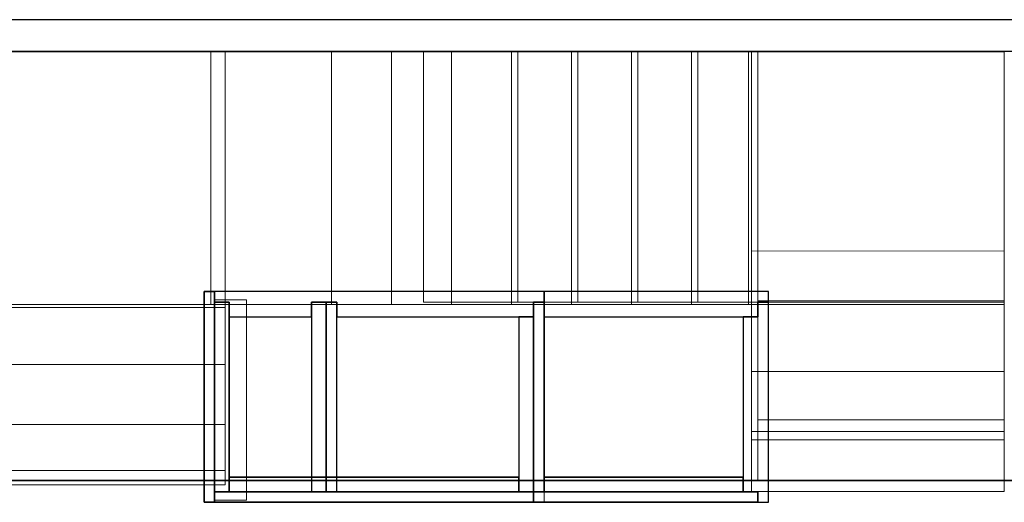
# Model space of a CAD drawing. Header units: metres. Extents: x 391.1 to 427.5, y 12.5 to 28.4.
# Tile 188 of 209: x 411.1 to 415.8, y 25.9 to 28.2. Entities that reach past the tile are written whole.
import ezdxf

# ---------------------------------------------------------------- set-up
doc = ezdxf.new("R2010")
doc.units = ezdxf.units.M
doc.layers.add('01_SUELOS', color=7, linetype='Continuous', lineweight=25, true_color=0x007f00)
for name, color, linetype, lineweight in [('A-DETL-____-MBND', 7, 'Continuous', 18), ('A-WALL-____-MCUT', 7, 'Continuous', 25), ('A-WALL-____-OTLN', 7, 'Continuous', 25), ('S-STRS-____-MCUT', 7, 'Continuous', 18), ('S-STRS-____-OTLN', 7, 'Continuous', 18)]:
    doc.layers.add(name, color=color, linetype=linetype, lineweight=lineweight)

# ---------------------------------------------------------------- blocks, each defined once
blk = doc.blocks.new('Family - Peldaño final-151989-03_CLI_AIGUA_P0A')
at = {"layer": 'S-STRS-____-MCUT', "color": 253, "true_color": 0xaaaaaa}
for p, q in [((2.6399, 2.3305), (2.1917, 2.3305)), ((2.1917, 2.3305), (2.1917, 1.14)), ((2.6399, 1.14), (2.6399, 2.3305)), ((2.1917, 1.14), (2.6399, 1.14))]:
    blk.add_line(p, q, dxfattribs=at)
at = {"layer": 'S-STRS-____-OTLN', "color": 253, "true_color": 0xaaaaaa}
for p, q in [((3.7799, 2.3305), (2.1917, 2.3305)), ((2.6399, 2.3305), (2.9249, 2.3305)), ((2.6399, 1.14), (2.6399, 2.3305)), ((2.9249, 2.3305), (2.6399, 2.3305)), ((2.6399, 2.3305), (2.9249, 2.3305)), ((2.6399, 2.3305), (2.6399, 1.14)), ((2.6399, 1.14), (2.6399, 2.3305)), ((3.2099, 2.3305), (2.9249, 2.3305)), ((2.9249, 2.3305), (3.2099, 2.3305)), ((2.9249, 2.3305), (2.9249, 1.14)), ((2.9249, 1.14), (2.9249, 2.3305)), ((2.9249, 2.3305), (3.2099, 2.3305)), ((2.9249, 1.14), (2.9249, 2.3305)), ((2.9249, 1.14), (2.9249, 2.3305)), ((2.9249, 1.14), (2.9249, 2.3305)), ((2.9249, 2.3305), (2.9249, 1.14)), ((3.2099, 1.14), (3.2099, 2.3305)), ((3.2099, 2.3305), (3.2099, 1.14)), ((3.2099, 2.3305), (3.4949, 2.3305)), ((3.2099, 1.14), (3.2099, 2.3305)), ((3.2099, 1.14), (3.2099, 2.3305)), ((3.4949, 2.3305), (3.2099, 2.3305)), ((3.2099, 2.3305), (3.4949, 2.3305)), ((3.2099, 2.3305), (3.2099, 1.14)), ((3.2099, 1.14), (3.2099, 2.3305)), ((3.4949, 2.3305), (3.7799, 2.3305)), ((3.4949, 1.14), (3.4949, 2.3305)), ((3.4949, 1.14), (3.4949, 2.3305)), ((3.4949, 1.14), (3.4949, 2.3305)), ((3.4949, 2.3305), (3.4949, 1.14)), ((3.7799, 2.3305), (3.4949, 2.3305)), ((3.4949, 2.3305), (3.7799, 2.3305)), ((3.4949, 2.3305), (3.4949, 1.14)), ((3.4949, 1.14), (3.4949, 2.3305)), ((3.7799, 2.3305), (3.7799, 1.14)), ((3.7799, 1.14), (3.7799, 2.3305)), ((4.9499, 2.3305), (3.7799, 2.3305)), ((3.7799, 2.3305), (4.9499, 2.3305)), ((3.7799, 2.3305), (3.7799, 1.14)), ((3.7799, 1.14), (3.7799, 2.3305)), ((3.7799, 1.14), (3.7799, 2.3305)), ((3.7799, 2.3305), (3.7799, 1.14)), ((4.9499, 2.3305), (3.7799, 2.3305)), ((3.7799, 2.3305), (4.9499, 2.3305)), ((3.7799, 2.3305), (3.7799, 1.14)), ((3.7799, 1.14), (3.7799, 2.3305)), ((4.9499, 1.14), (4.9499, 2.3305)), ((4.9499, 2.3305), (4.9499, 1.14)), ((4.9499, 1.14), (4.9499, 2.3305)), ((4.9499, 2.3305), (4.9499, 1.14)), ((2.1917, 1.14), (3.7799, 1.14)), ((2.9249, 1.14), (2.6399, 1.14)), ((2.6399, 1.14), (2.9249, 1.14)), ((2.9249, 1.14), (2.6399, 1.14)), ((2.9249, 1.14), (3.2099, 1.14)), ((3.2099, 1.14), (2.9249, 1.14)), ((3.2099, 1.14), (2.9249, 1.14)), ((3.4949, 1.14), (3.2099, 1.14)), ((3.2099, 1.14), (3.4949, 1.14)), ((3.4949, 1.14), (3.2099, 1.14)), ((3.7799, 1.14), (3.4949, 1.14)), ((3.4949, 1.14), (3.7799, 1.14)), ((3.7799, 1.14), (3.4949, 1.14)), ((3.7799, 1.14), (3.7799, 1.146)), ((3.7799, 1.146), (3.7799, 0.2958)), ((3.7799, 1.146), (4.9499, 1.146)), ((4.9499, 1.14), (3.7799, 1.14)), ((3.7799, 1.14), (4.9499, 1.14)), ((3.7799, 1.14), (3.7799, 0.5808)), ((3.7799, 0.5808), (3.7799, 1.14)), ((3.7799, 1.14), (4.9499, 1.14)), ((4.9499, 1.14), (3.7799, 1.14)), ((4.9499, 1.14), (3.7799, 1.14)), ((3.7799, 1.14), (3.7799, 0.5808)), ((3.7799, 1.14), (4.9499, 1.14)), ((3.7799, 1.14), (4.9499, 1.14)), ((4.9499, 1.14), (3.7799, 1.14)), ((4.9499, 0.2958), (4.9499, 1.146)), ((4.9499, 1.146), (4.9499, 1.14)), ((4.9499, 0.5808), (4.9499, 1.14)), ((4.9499, 1.14), (4.9499, 0.5808)), ((4.9499, 0.5808), (4.9499, 1.14)), ((3.7799, 0.5808), (4.9499, 0.5808)), ((4.9499, 0.5808), (3.7799, 0.5808)), ((4.9499, 0.5808), (3.7799, 0.5808)), ((3.7799, 0.5808), (4.9499, 0.5808)), ((3.7799, 0.5808), (3.7799, 0.2958)), ((3.7799, 0.2958), (3.7799, 0.5808)), ((3.7799, 0.5808), (4.9499, 0.5808)), ((3.7799, 0.5808), (4.9499, 0.5808)), ((3.7799, 0.2958), (3.7799, 0.5808)), ((4.9499, 0.2958), (4.9499, 0.5808)), ((4.9499, 0.5808), (4.9499, 0.2958)), ((4.9499, 0.5808), (4.9499, 0.2958)), ((3.7799, 0.2958), (4.9499, 0.2958)), ((4.9499, 0.2958), (3.7799, 0.2958)), ((4.9499, 0.2958), (3.7799, 0.2958)), ((3.7799, 0.2958), (4.9499, 0.2958))]:
    blk.add_line(p, q, dxfattribs=at)
blk = doc.blocks.new('Family - LONDR55-XX_ZZ-ARQ-CAA-M3D-Londres55-152321-03_CLI_AIGUA_P0A')
at = {"layer": '01_SUELOS', "color": 9, "true_color": 0xaad4aa}
for p, q in [((11.1623, 2.4099), (7.4708, 2.4099)), ((11.1623, 2.4099), (7.4708, 2.4099)), ((7.4708, 2.4099), (11.1623, 2.4099)), ((7.4708, 2.4099), (11.1623, 2.4099)), ((13.1175, 2.4087), (11.1623, 2.4099)), ((13.1175, 2.4087), (11.1623, 2.4099)), ((11.1623, 2.4099), (13.1175, 2.4087)), ((11.1623, 2.4099), (13.1175, 2.4087))]:
    blk.add_line(p, q, dxfattribs=at)
blk = doc.blocks.new('Family - Evans PA-152339-03_CLI_AIGUA_P0A')
at = {"layer": 'A-WALL-____-MCUT', "color": 253, "true_color": 0xaaaaaa}
for p, q in [((10.1711, 0.15), (0, 0.15)), ((0, 0), (10.1711, 0))]:
    blk.add_line(p, q, dxfattribs=at)
at = {"layer": 'A-WALL-____-OTLN', "color": 253, "true_color": 0xaaaaaa}
for p, q in [((10.1711, 0.15), (0, 0.15)), ((0, 0), (10.1711, 0))]:
    blk.add_line(p, q, dxfattribs=at)
at = {"layer": 'A-WALL-____-OTLN', "color": 253, "lineweight": 18, "true_color": 0xaaaaaa}
blk.add_line((0, 0), (10.1711, 0), dxfattribs=at)
blk = doc.blocks.new('Family - Evans PB-155317-03_CLI_AIGUA_P0A')
at = {"layer": 'A-DETL-____-MBND', "color": 253, "true_color": 0xaaaaaa}
for p, q in [((0, 0), (0, 0.9513)), ((0, 0.9513), (0.15, 0.9513)), ((0, 0.9513), (0, 0)), ((0.15, 0.9513), (0, 0.9513)), ((0.15, 0.9513), (0.15, 0)), ((0.15, 0), (0.15, 0.9513)), ((0, 0), (0.15, 0)), ((0.15, 0), (0, 0))]:
    blk.add_line(p, q, dxfattribs=at)
blk = doc.blocks.new('Family - Envans PB-155415-03_CLI_AIGUA_P0A')
at = {"layer": 'A-WALL-____-MCUT', "color": 253, "true_color": 0xaaaaaa}
for p, q in [((0.9849, 0.12), (0.05, 0.12)), ((0.05, 0.12), (0.05, 0.05)), ((0.9849, 0.05), (0.9849, 0.12)), ((1.4949, 0.12), (1.1049, 0.12)), ((1.1049, 0.12), (1.1049, 0.05)), ((1.4949, 0.05), (1.4949, 0.12)), ((0, 0.05), (0, 0)), ((0.05, 0.05), (0, 0.05)), ((1.1049, 0.05), (0.9849, 0.05)), ((1.5649, 0.05), (1.4949, 0.05)), ((1.5649, 0), (1.5649, 0.05)), ((0, 0), (1.5649, 0))]:
    blk.add_line(p, q, dxfattribs=at)
at = {"layer": 'A-WALL-____-OTLN', "color": 253, "true_color": 0xaaaaaa}
for p, q in [((0.05, 0.12), (0.05, 0.05)), ((0.9849, 0.12), (0.05, 0.12)), ((0.9849, 0.05), (0.9849, 0.12)), ((1.1049, 0.12), (1.1049, 0.05)), ((1.4949, 0.12), (1.1049, 0.12)), ((1.4949, 0.05), (1.4949, 0.12)), ((0, 0.05), (0, 0)), ((0.05, 0.05), (0, 0.05)), ((1.1049, 0.05), (0.9849, 0.05)), ((1.5649, 0.05), (1.4949, 0.05)), ((1.5649, 0), (1.5649, 0.05)), ((0, 0), (1.5649, 0))]:
    blk.add_line(p, q, dxfattribs=at)
at = {"layer": 'A-WALL-____-OTLN', "color": 253, "lineweight": 18, "true_color": 0xaaaaaa}
blk.add_line((0, 0), (1.6149, 0), dxfattribs=at)
blk = doc.blocks.new('Family - Envans PB-155440-03_CLI_AIGUA_P0A')
at = {"layer": 'A-WALL-____-MCUT', "color": 253, "true_color": 0xaaaaaa}
for p, q in [((0.83, 0.12), (0, 0.12)), ((0, 0.12), (0, 0.05)), ((0.83, 0.05), (0.83, 0.12)), ((0, 0.05), (0, 0)), ((0.9, 0.05), (0, 0.05)), ((0, 0.05), (0.83, 0.05)), ((0.9, 0), (0.9, 0.05)), ((0, 0), (0.9, 0))]:
    blk.add_line(p, q, dxfattribs=at)
at = {"layer": 'A-WALL-____-OTLN', "color": 253, "true_color": 0xaaaaaa}
for p, q in [((0.83, 0.12), (0, 0.12)), ((0, 0.12), (0, 0.05)), ((0.83, 0.05), (0.83, 0.12)), ((0, 0.05), (0, 0)), ((0, 0.05), (0.9, 0.05)), ((0, 0.05), (0.83, 0.05)), ((0.9, 0.05), (0.9, 0)), ((0.9, 0), (0, 0))]:
    blk.add_line(p, q, dxfattribs=at)
at = {"layer": 'A-WALL-____-OTLN', "color": 253, "lineweight": 18, "true_color": 0xaaaaaa}
blk.add_line((-0.05, 0), (0.9, 0), dxfattribs=at)
blk = doc.blocks.new('Family - Envans PB-155580-03_CLI_AIGUA_P0A')
at = {"layer": 'A-WALL-____-MCUT', "color": 253, "true_color": 0xaaaaaa}
for p, q in [((1.4449, 0.12), (0.07, 0.12)), ((0.07, 0.12), (0.07, 0.05)), ((1.4449, 0.05), (1.4449, 0.12)), ((0, 0.05), (0, 0)), ((1.5149, 0.05), (0, 0.05)), ((0.07, 0.05), (1.4449, 0.05)), ((1.5149, 0), (1.5149, 0.05)), ((0, 0), (1.5149, 0))]:
    blk.add_line(p, q, dxfattribs=at)
at = {"layer": 'A-WALL-____-OTLN', "color": 253, "true_color": 0xaaaaaa}
for p, q in [((0.07, 0.05), (0.07, 0.12)), ((0.07, 0.12), (1.4449, 0.12)), ((1.4449, 0.12), (1.4449, 0.05)), ((0, 0.05), (1.5149, 0.05)), ((0, 0), (0, 0.05)), ((1.4449, 0.05), (0.07, 0.05)), ((1.5149, 0.05), (1.5149, 0)), ((1.5149, 0), (0, 0))]:
    blk.add_line(p, q, dxfattribs=at)
at = {"layer": 'A-WALL-____-OTLN', "color": 253, "lineweight": 18, "true_color": 0xaaaaaa}
blk.add_line((0, 0), (1.5149, 0), dxfattribs=at)
blk = doc.blocks.new('Family - Envans PB-155603-03_CLI_AIGUA_P0A')
at = {"layer": 'A-WALL-____-MCUT', "color": 253, "true_color": 0xaaaaaa}
for p, q in [((0.95, 0.12), (0.05, 0.12)), ((0.05, 0.12), (0.05, 0.05)), ((0.95, 0.05), (0.95, 0.12)), ((0, 0.05), (0, 0)), ((1, 0.05), (0, 0.05)), ((0.05, 0.05), (0.95, 0.05)), ((1, 0), (1, 0.05)), ((0, 0), (1, 0))]:
    blk.add_line(p, q, dxfattribs=at)
at = {"layer": 'A-WALL-____-OTLN', "color": 253, "true_color": 0xaaaaaa}
for p, q in [((0.05, 0.05), (0.05, 0.12)), ((0.05, 0.12), (0.95, 0.12)), ((0.95, 0.12), (0.95, 0.05)), ((0, 0.05), (1, 0.05)), ((0, 0), (0, 0.05)), ((0.95, 0.05), (0.05, 0.05)), ((1, 0.05), (1, 0)), ((1, 0), (0, 0))]:
    blk.add_line(p, q, dxfattribs=at)
at = {"layer": 'A-WALL-____-OTLN', "color": 253, "lineweight": 18, "true_color": 0xaaaaaa}
blk.add_line((0, 0), (1, 0), dxfattribs=at)
blk = doc.blocks.new('Family - Envans PB-155632-03_CLI_AIGUA_P0A')
at = {"layer": 'A-WALL-____-MCUT', "color": 253, "true_color": 0xaaaaaa}
for p, q in [((1.0656, 0.12), (0.05, 0.12)), ((0.05, 0.12), (0.05, 0.05)), ((1.0656, 0), (1.0656, 0.12)), ((0.05, 0.05), (0, 0.05)), ((0, 0.05), (0, 0)), ((0, 0), (1.0656, 0))]:
    blk.add_line(p, q, dxfattribs=at)
at = {"layer": 'A-WALL-____-OTLN', "color": 253, "true_color": 0xaaaaaa}
for p, q in [((1.0656, 0.12), (0.05, 0.12)), ((0.05, 0.12), (0.05, 0.05)), ((1.0656, 0), (1.0656, 0.12)), ((0, 0.05), (0, 0)), ((0.05, 0.05), (0, 0.05)), ((0, 0), (1.0656, 0))]:
    blk.add_line(p, q, dxfattribs=at)
at = {"layer": 'A-WALL-____-OTLN', "color": 253, "lineweight": 18, "true_color": 0xaaaaaa}
blk.add_line((0, 0), (1.0656, 0), dxfattribs=at)
blk = doc.blocks.new('Family - Envans PB-155670-03_CLI_AIGUA_P0A')
at = {"layer": 'A-WALL-____-MCUT', "color": 253, "true_color": 0xaaaaaa}
for p, q in [((0.9, 0.12), (0, 0.12)), ((0, 0.12), (0, 0.05)), ((0.9, 0.05), (0.9, 0.12)), ((0.9, 0.05), (0, 0.05)), ((0, 0.05), (0, 0)), ((0, 0.05), (0.9, 0.05)), ((0.9, 0), (0.9, 0.05)), ((0, 0), (0.9, 0))]:
    blk.add_line(p, q, dxfattribs=at)
at = {"layer": 'A-WALL-____-OTLN', "color": 253, "true_color": 0xaaaaaa}
for p, q in [((0.9, 0.12), (0, 0.12)), ((0, 0.12), (0, 0.05)), ((0.9, 0.05), (0.9, 0.12)), ((0.9, 0.05), (0, 0.05)), ((0, 0.05), (0, 0)), ((0.9, 0.05), (0, 0.05)), ((0.9, 0), (0.9, 0.05)), ((0, 0), (0.9, 0))]:
    blk.add_line(p, q, dxfattribs=at)
at = {"layer": 'A-WALL-____-OTLN', "color": 253, "lineweight": 18, "true_color": 0xaaaaaa}
blk.add_line((0, 0), (0.9, 0), dxfattribs=at)
blk = doc.blocks.new('Family - Peldaño final-155690-03_CLI_AIGUA_P0A')
at = {"layer": 'S-STRS-____-OTLN', "color": 253, "true_color": 0xaaaaaa}
for p, q in [((1.2498, 2.0879), (0, 2.0879)), ((0, 2.0879), (1.2498, 2.0879)), ((1.2498, 2.0879), (0, 2.0879)), ((0, 2.0879), (1.2498, 2.0879)), ((1.182, 0.8879), (1.182, 2.0879)), ((1.182, 2.0879), (3.7342, 2.0879)), ((1.754, 2.0879), (1.182, 2.0879)), ((1.2498, 0.8879), (1.2498, 2.0879)), ((1.2498, 2.0879), (1.2498, 0.8879)), ((1.754, 2.0879), (1.2498, 2.0879)), ((1.2498, 2.0879), (1.754, 2.0879)), ((1.2498, 2.0879), (1.2498, 0.8879)), ((1.2498, 0.8879), (1.2498, 2.0879)), ((1.2498, 0.8879), (1.2498, 2.0879)), ((1.2498, 2.0879), (1.2498, 0.8879)), ((1.754, 0.8879), (1.754, 2.0879)), ((1.754, 0.8879), (1.754, 2.0879)), ((2.039, 2.0879), (1.754, 2.0879)), ((1.754, 0.8879), (1.754, 2.0879)), ((1.754, 2.0879), (1.754, 0.8879)), ((2.039, 2.0879), (1.754, 2.0879)), ((1.754, 2.0879), (2.039, 2.0879)), ((1.754, 2.0879), (1.754, 0.8879)), ((1.754, 0.8879), (1.754, 2.0879)), ((2.039, 0.8879), (2.039, 2.0879)), ((2.039, 0.8879), (2.039, 2.0879)), ((2.324, 2.0879), (2.039, 2.0879)), ((2.039, 0.8879), (2.039, 2.0879)), ((2.039, 2.0879), (2.039, 0.8879)), ((2.324, 2.0879), (2.039, 2.0879)), ((2.039, 2.0879), (2.324, 2.0879)), ((2.039, 2.0879), (2.039, 0.8879)), ((2.039, 0.8879), (2.039, 2.0879)), ((2.324, 0.8879), (2.324, 2.0879)), ((2.324, 0.8879), (2.324, 2.0879)), ((2.609, 2.0879), (2.324, 2.0879)), ((2.609, 2.0879), (2.324, 2.0879)), ((2.324, 2.0879), (2.609, 2.0879)), ((2.324, 2.0879), (2.324, 0.8879)), ((2.324, 0.8879), (2.324, 2.0879)), ((2.324, 0.8879), (2.324, 2.0879)), ((2.324, 2.0879), (2.324, 0.8879)), ((2.609, 0.8879), (2.609, 2.0879)), ((2.609, 0.8879), (2.609, 2.0879)), ((2.894, 2.0879), (2.609, 2.0879)), ((2.609, 0.8879), (2.609, 2.0879)), ((2.609, 2.0879), (2.609, 0.8879)), ((2.894, 2.0879), (2.609, 2.0879)), ((2.609, 2.0879), (2.894, 2.0879)), ((2.609, 2.0879), (2.609, 0.8879)), ((2.609, 0.8879), (2.609, 2.0879)), ((2.894, 0.8879), (2.894, 2.0879)), ((2.894, 0.8879), (2.894, 2.0879)), ((3.179, 2.0879), (2.894, 2.0879)), ((2.894, 0.8879), (2.894, 2.0879)), ((2.894, 2.0879), (2.894, 0.8879)), ((3.179, 2.0879), (2.894, 2.0879)), ((2.894, 2.0879), (3.179, 2.0879)), ((2.894, 2.0879), (2.894, 0.8879)), ((2.894, 0.8879), (2.894, 2.0879)), ((3.179, 0.8879), (3.179, 2.0879)), ((3.179, 0.8879), (3.179, 2.0879)), ((3.464, 2.0879), (3.179, 2.0879)), ((3.464, 2.0879), (3.179, 2.0879)), ((3.179, 2.0879), (3.464, 2.0879)), ((3.179, 2.0879), (3.179, 0.8879)), ((3.179, 0.8879), (3.179, 2.0879)), ((3.179, 0.8879), (3.179, 2.0879)), ((3.179, 2.0879), (3.179, 0.8879)), ((3.464, 0.8879), (3.464, 2.0879)), ((3.464, 0.8879), (3.464, 2.0879)), ((3.749, 2.0879), (3.464, 2.0879)), ((3.464, 0.8879), (3.464, 2.0879)), ((3.464, 2.0879), (3.464, 0.8879)), ((3.749, 2.0879), (3.464, 2.0879)), ((3.464, 2.0879), (3.749, 2.0879)), ((3.464, 2.0879), (3.464, 0.8879)), ((3.464, 0.8879), (3.464, 2.0879)), ((3.7342, 2.0879), (3.749, 2.0879)), ((3.7342, 0.8879), (3.7342, 2.0879)), ((3.749, 2.0879), (3.749, 0.8879)), ((3.749, 0.8879), (3.749, 2.0879)), ((4.9492, 2.0879), (3.749, 2.0879)), ((3.749, 2.0879), (4.9492, 2.0879)), ((3.749, 2.0879), (3.749, 0.8879)), ((3.749, 0.8879), (3.749, 2.0879)), ((4.9492, 2.0879), (3.749, 2.0879)), ((3.749, 2.0879), (4.9492, 2.0879)), ((3.749, 2.0879), (3.749, 0.8879)), ((3.749, 0.8879), (3.749, 2.0879)), ((3.749, 0.8879), (3.749, 2.0879)), ((3.749, 2.0879), (3.749, 0.8879)), ((4.949, 0.8877), (4.9492, 2.0879)), ((4.9492, 2.0879), (4.949, 0.8877)), ((4.949, 0.8877), (4.9492, 2.0879)), ((4.9492, 2.0879), (4.949, 0.8877)), ((3.7491, 1.1422), (3.7489, 0.2464)), ((3.749, 0.5702), (3.7491, 1.1422)), ((3.7491, 1.1422), (4.9491, 1.142)), ((4.9491, 1.142), (4.9489, 0.2462)), ((4.949, 0.57), (4.9491, 1.142)), ((0, 0.8879), (1.2498, 0.8879)), ((1.2498, 0.8879), (0, 0.8879)), ((1.2498, 0.8879), (0, 0.8879)), ((0, 0.8879), (1.2498, 0.8879)), ((0, 0.8879), (1.2498, 0.8879)), ((1.2498, 0.8879), (0, 0.8879)), ((0, 0.8879), (1.2498, 0.8879)), ((1.2498, 0.8879), (0, 0.8879)), ((1.2498, 0.8731), (0, 0.8731)), ((1.182, 0.8879), (3.7342, 0.8879)), ((1.754, 0.8879), (1.182, 0.8879)), ((1.2498, 0.6029), (1.2498, 0.8879)), ((1.2498, 0.8879), (1.2498, 0.6029)), ((1.2498, 0.8879), (1.754, 0.8879)), ((1.754, 0.8879), (1.2498, 0.8879)), ((1.2498, 0.8731), (1.2498, 0.8879)), ((1.2498, 0.8879), (1.2498, 0.6029)), ((1.2498, 0.0998), (1.2498, 0.8731)), ((2.039, 0.8879), (1.754, 0.8879)), ((1.754, 0.8879), (2.039, 0.8879)), ((2.039, 0.8879), (1.754, 0.8879)), ((2.324, 0.8879), (2.039, 0.8879)), ((2.039, 0.8879), (2.324, 0.8879)), ((2.324, 0.8879), (2.039, 0.8879)), ((2.609, 0.8879), (2.324, 0.8879)), ((2.324, 0.8879), (2.609, 0.8879)), ((2.609, 0.8879), (2.324, 0.8879)), ((2.894, 0.8879), (2.609, 0.8879)), ((2.609, 0.8879), (2.894, 0.8879)), ((2.894, 0.8879), (2.609, 0.8879)), ((3.179, 0.8879), (2.894, 0.8879)), ((2.894, 0.8879), (3.179, 0.8879)), ((3.179, 0.8879), (2.894, 0.8879)), ((3.464, 0.8879), (3.179, 0.8879)), ((3.179, 0.8879), (3.464, 0.8879)), ((3.464, 0.8879), (3.179, 0.8879)), ((3.749, 0.8879), (3.464, 0.8879)), ((3.464, 0.8879), (3.749, 0.8879)), ((3.749, 0.8879), (3.464, 0.8879)), ((3.7342, 0.8879), (3.749, 0.8879)), ((3.749, 0.8879), (4.949, 0.8877)), ((4.949, 0.8877), (3.749, 0.8879)), ((4.949, 0.8877), (3.749, 0.8879)), ((3.749, 0.8879), (4.949, 0.8877)), ((3.749, 0.8879), (3.749, 0.5702)), ((3.749, 0.5702), (3.749, 0.8879)), ((3.749, 0.8879), (4.949, 0.8877)), ((4.949, 0.8877), (3.749, 0.8879)), ((4.949, 0.57), (4.949, 0.8877)), ((4.949, 0.8877), (4.949, 0.57)), ((0, 0.6029), (1.2498, 0.6029)), ((1.2498, 0.6029), (0, 0.6029)), ((1.2498, 0.6029), (0, 0.6029)), ((0, 0.6029), (1.2498, 0.6029)), ((1.2498, 0.6029), (0, 0.6029)), ((1.2498, 0.6029), (0, 0.6029)), ((1.2498, 0.3179), (1.2498, 0.6029)), ((1.2498, 0.6029), (1.2498, 0.3179)), ((1.2498, 0.6029), (1.2498, 0.3179)), ((3.749, 0.5702), (4.949, 0.57)), ((4.949, 0.57), (3.749, 0.5702)), ((4.949, 0.57), (3.749, 0.5702)), ((3.749, 0.5702), (4.949, 0.57)), ((3.749, 0.5702), (3.749, 0.2852)), ((3.749, 0.2852), (3.749, 0.5702)), ((3.749, 0.2852), (3.749, 0.5702)), ((3.749, 0.5702), (4.949, 0.57)), ((3.749, 0.5702), (4.949, 0.57)), ((4.949, 0.285), (4.949, 0.57)), ((4.949, 0.57), (4.949, 0.285)), ((4.949, 0.285), (4.949, 0.57)), ((1.2498, 0.3179), (0, 0.3179)), ((0, 0.3179), (1.2498, 0.3179)), ((0, 0.3179), (1.2498, 0.3179)), ((1.2498, 0.3179), (0, 0.3179)), ((1.2498, 0.3179), (0, 0.3179)), ((1.2498, 0.3179), (0, 0.3179)), ((1.2498, 0.0329), (1.2498, 0.3179)), ((1.2498, 0.3179), (1.2498, 0.0329)), ((1.2498, 0.0329), (1.2498, 0.3179)), ((3.749, 0.2852), (3.7489, 0.0002)), ((3.7489, 0.0002), (3.749, 0.2852)), ((3.7489, 0.0002), (3.749, 0.2852)), ((4.949, 0.285), (3.749, 0.2852)), ((3.749, 0.2852), (4.949, 0.285)), ((3.749, 0.2852), (4.949, 0.285)), ((4.949, 0.285), (3.749, 0.2852)), ((3.749, 0.2852), (4.949, 0.285)), ((3.749, 0.2852), (4.949, 0.285)), ((4.9489, 0), (4.949, 0.285)), ((4.949, 0.285), (4.9489, 0)), ((4.9489, 0), (4.949, 0.285)), ((3.7489, 0.2464), (3.7489, 0.0002)), ((3.7489, 0.2464), (4.9489, 0.2462)), ((4.9489, 0.2462), (4.9489, 0)), ((1.2498, 0.0998), (0, 0.0998)), ((1.2498, 0.0329), (1.2498, 0.0998)), ((0, 0.0329), (1.2498, 0.0329)), ((1.2498, 0.0329), (0, 0.0329)), ((0, 0.0329), (1.2498, 0.0329)), ((1.2498, 0.0329), (0, 0.0329)), ((3.7489, 0.0002), (4.9489, 0)), ((4.9489, 0), (3.7489, 0.0002)), ((4.9489, 0), (3.7489, 0.0002)), ((3.7489, 0.0002), (4.9489, 0))]:
    blk.add_line(p, q, dxfattribs=at)
blk = doc.blocks.new('Family - Envans PB-155780-03_CLI_AIGUA_P0A')
at = {"layer": 'A-WALL-____-MCUT', "color": 253, "true_color": 0xaaaaaa}
for p, q in [((0.88, 0.12), (0.05, 0.12)), ((0.05, 0.12), (0.05, 0.05)), ((0.88, 0.05), (0.88, 0.12)), ((0, 0.05), (0, 0)), ((0.05, 0.05), (0, 0.05)), ((0.95, 0.05), (0.88, 0.05)), ((0.95, 0), (0.95, 0.05)), ((0, 0), (0.95, 0))]:
    blk.add_line(p, q, dxfattribs=at)
at = {"layer": 'A-WALL-____-OTLN', "color": 253, "true_color": 0xaaaaaa}
for p, q in [((0.05, 0.12), (0.05, 0.05)), ((0.88, 0.12), (0.05, 0.12)), ((0.88, 0.05), (0.88, 0.12)), ((0, 0.05), (0, 0)), ((0.05, 0.05), (0, 0.05)), ((0.95, 0.05), (0.88, 0.05)), ((0.95, 0), (0.95, 0.05)), ((0, 0), (0.95, 0))]:
    blk.add_line(p, q, dxfattribs=at)
at = {"layer": 'A-WALL-____-OTLN', "color": 253, "lineweight": 18, "true_color": 0xaaaaaa}
blk.add_line((0, 0), (1, 0), dxfattribs=at)
blk = doc.blocks.new('Family - Envans PB-155889-03_CLI_AIGUA_P0A')
at = {"layer": 'A-WALL-____-MCUT', "color": 253, "true_color": 0xaaaaaa}
for p, q in [((0.9956, 0.12), (0.05, 0.12)), ((0.05, 0.12), (0.05, 0.05)), ((0.9956, 0.05), (0.9956, 0.12)), ((0, 0.05), (0, 0)), ((1.0656, 0.05), (0, 0.05)), ((0.05, 0.05), (0.9956, 0.05)), ((1.0656, 0), (1.0656, 0.05)), ((0, 0), (1.0656, 0))]:
    blk.add_line(p, q, dxfattribs=at)
at = {"layer": 'A-WALL-____-OTLN', "color": 253, "true_color": 0xaaaaaa}
for p, q in [((0.05, 0.05), (0.05, 0.12)), ((0.05, 0.12), (0.9956, 0.12)), ((0.9956, 0.12), (0.9956, 0.05)), ((0, 0.05), (1.0656, 0.05)), ((0, 0), (0, 0.05)), ((0.9956, 0.05), (0.05, 0.05)), ((1.0656, 0.05), (1.0656, 0)), ((1.0656, 0), (0, 0))]:
    blk.add_line(p, q, dxfattribs=at)
at = {"layer": 'A-WALL-____-OTLN', "color": 253, "lineweight": 18, "true_color": 0xaaaaaa}
blk.add_line((0.05, 0), (1.0656, 0), dxfattribs=at)
blk = doc.blocks.new('LONDR55-XX_ZZ-ARQ-CAA-M3D-Londres55_ifc-1-03_CLI_AIGUA_P0A')
at = {"layer": '01_SUELOS', "color": 253, "lineweight": 18, "true_color": 0xaaaaaa}
blk.add_blockref('Family - LONDR55-XX_ZZ-ARQ-CAA-M3D-Londres55-152321-03_CLI_AIGUA_P0A', (403.3569, 23.6337), dxfattribs=at)
at = {"layer": 'A-WALL-____-OTLN', "color": 253, "lineweight": 18, "true_color": 0xaaaaaa}
for name, p, rotation in [('Family - Evans PA-152339-03_CLI_AIGUA_P0A', (415.9469, 28.2301), 180), ('Family - Envans PB-155415-03_CLI_AIGUA_P0A', (413.5914, 26.9396), 180), ('Family - Envans PB-155603-03_CLI_AIGUA_P0A', (411.9764, 26.9396), 270), ('Family - Envans PB-155632-03_CLI_AIGUA_P0A', (414.6569, 26.9396), 180), ('Family - Envans PB-155780-03_CLI_AIGUA_P0A', (414.6569, 25.9396), 90), ('Family - Envans PB-155670-03_CLI_AIGUA_P0A', (412.6064, 25.9896), 90), ('Family - Envans PB-155440-03_CLI_AIGUA_P0A', (413.5914, 25.9896), 90)]:
    blk.add_blockref(name, p, dxfattribs=dict(at, rotation=rotation))
for name, p in [('Family - Evans PB-155317-03_CLI_AIGUA_P0A', (412.0277, 25.9495)), ('Family - Envans PB-155580-03_CLI_AIGUA_P0A', (412.0264, 25.9396)), ('Family - Envans PB-155889-03_CLI_AIGUA_P0A', (413.5414, 25.9396))]:
    blk.add_blockref(name, p, dxfattribs=at)
at = {"layer": 'S-STRS-____-OTLN', "color": 253, "lineweight": 18, "true_color": 0xaaaaaa}
for name, p in [('Family - Peldaño final-155690-03_CLI_AIGUA_P0A', (410.8272, 25.9903)), ('Family - Peldaño final-151989-03_CLI_AIGUA_P0A', (410.8271, 25.7496))]:
    blk.add_blockref(name, p, dxfattribs=at)

msp = doc.modelspace()

# ---------------------------------------------------------------- block references
at = {"lineweight": 5}
msp.add_blockref('LONDR55-XX_ZZ-ARQ-CAA-M3D-Londres55_ifc-1-03_CLI_AIGUA_P0A', (0, 0), dxfattribs=at)

doc.saveas('drawing.dxf')
